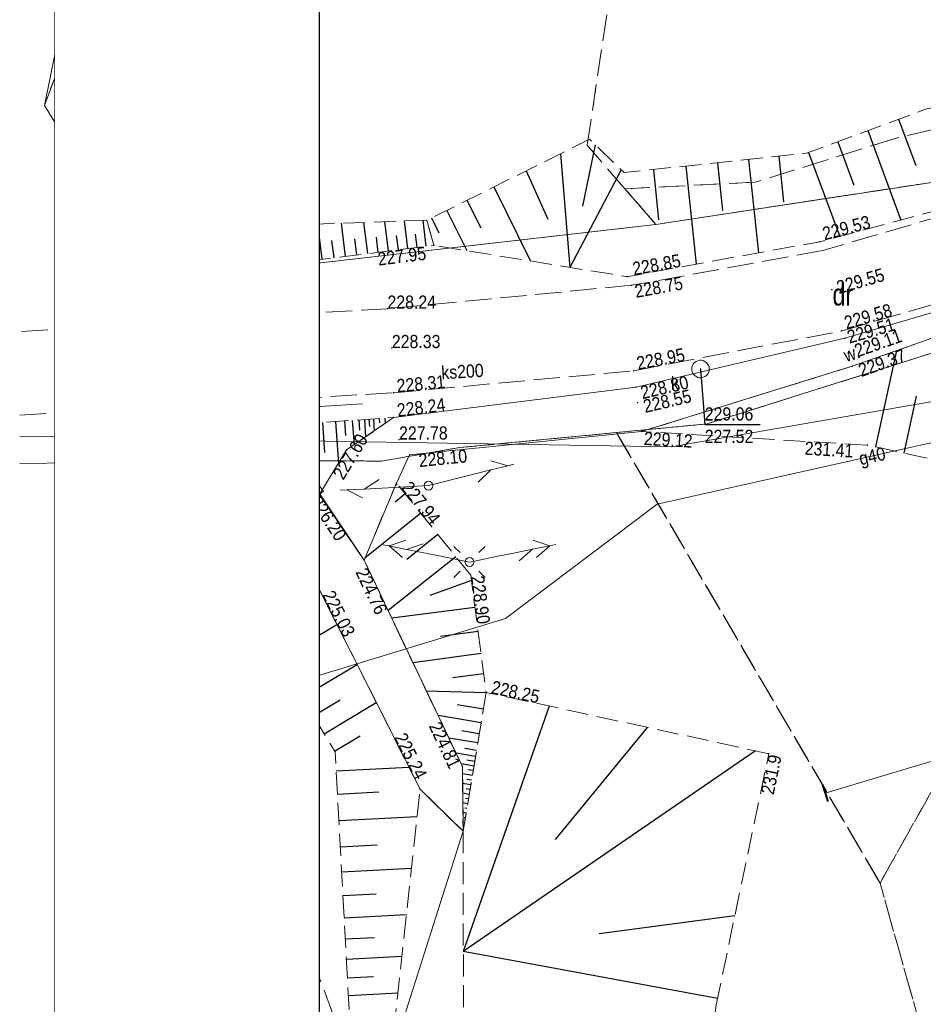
# Model space of a CAD drawing. Header units: metres. Extents: x 7529094 to 7529306, y 5515664 to 5515813.
# Tile 2 of 8: x 7529094 to 7529146, y 5515703 to 5515759. Entities that reach past the tile are written whole.
import ezdxf
from ezdxf.enums import TextEntityAlignment as Align

# ---------------------------------------------------------------- set-up
doc = ezdxf.new("R2010")
doc.units = ezdxf.units.M
doc.header["$MEASUREMENT"] = 0
doc.set_wipeout_variables(frame=1)
for name, pattern in [('0.5_0.5', [1, 0.5, -0.5]), ('1.5_0.5', [2, 1.5, -0.5]), ('218-500', [1, 0.5, -0.5]), ('219-500', [0]), ('mz1.25_0.5', [1.75, 1.25, -0.5])]:
    doc.linetypes.add(name, pattern=pattern)
doc.layers.get('0').update_dxf_attribs({"color": 250, "linetype": 'CONTINUOUS', "lineweight": 5})
for name, color, linetype in [('000 Inne (niezydentyfikowane)', 7, 'CONTINUOUS'), ('210-Oznaczenie użytku', 7, 'CONTINUOUS'), ('217-Granica konturu klasyfikcyjnego', 7, 'CONTINUOUS'), ('218-Granica użytku', 7, 'CONTINUOUS'), ('219-Linia granicy', 7, 'CONTINUOUS'), ('bariera drogowa ochronna (linia)', 7, 'CONTINUOUS'), ('jezdnia (powierzchnia)', 7, 'CONTINUOUS'), ('latarnia na słupie lub maszcie (punkt)', 7, 'CONTINUOUS'), ('murek oporowy (linia)', 7, 'CONTINUOUS'), ('przepust (powierzchnia)', 7, 'CONTINUOUS'), ('przewód elektroenergetyczny niskiego napięcia (linia) - symbol', 7, 'CONTINUOUS'), ('przewód gazowy (linia)', 7, 'CONTINUOUS'), ('przewód gazowy (linia)-Atr1', 7, 'CONTINUOUS'), ('przewód kanalizacyjny (linia)', 7, 'CONTINUOUS'), ('przewód kanalizacyjny (linia)-Atr1', 7, 'CONTINUOUS'), ('przewód telekomunikacyjny (linia)', 7, 'CONTINUOUS'), ('przewód telekomunikacyjny (linia) - symbol', 7, 'CONTINUOUS'), ('punkt o określonej wysokości (sieć kanalizacyjna)', 7, 'CONTINUOUS'), ('punkt o określonej wysokości (sieć kanalizacyjna)-Atr2', 7, 'CONTINUOUS'), ('punkt o określonej wysokości (sieć kanalizacyjna)-Atr3', 7, 'CONTINUOUS'), ('punkt wysokościowy naturalny', 7, 'CONTINUOUS'), ('punkt wysokościowy naturalny-Atr2', 7, 'CONTINUOUS'), ('punkt wysokościowy sztuczny', 7, 'CONTINUOUS'), ('punkt wysokościowy sztuczny-Atr2', 7, 'CONTINUOUS'), ('rów przydrożny (powierzchnia)', 7, 'CONTINUOUS'), ('rów przydrożny (powierzchnia)-Atr17', 7, 'CONTINUOUS'), ('skarpa nieumocniona (powierzchnia)', 7, 'CONTINUOUS'), ('studzienka - przewód kanalizacyjny (powierzchnia)', 7, 'CONTINUOUS'), ('studzienka - przewód kanalizacyjny (powierzchnia)-Atr17', 7, 'CONTINUOUS'), ('słup (punkt)', 7, 'CONTINUOUS'), ('wylot kanału (punkt)', 7, 'CONTINUOUS')]:
    doc.layers.add(name, color=color, linetype=linetype)
doc.styles.get("Standard").update_dxf_attribs({"font": 'Working1250', "width": 0.75})
doc.linetypes.add('450-500k', pattern='A,2.5,0,[7,ksztalty.shx,S=0.714,R=0,X=0,Y=0],2.5', length=5)
doc.linetypes.add('ok01_500', pattern='A,1.75,0,[16,ksztalty.shx,S=1,R=0,X=0,Y=0],1.75', length=3.5)

# ---------------------------------------------------------------- blocks, each defined once
blk = doc.blocks.new('PT01')
at = {"color": 0, "linetype": 'Continuous', "lineweight": 13}
for p, q in [((0.65, 0), (0, 0)), ((0.65, 0), (1.65, 0)), ((1.65, 0), (2.65, 0)), ((2.65, 0), (3.65, 0)), ((3.65, 0), (2.784, -0.5)), ((3.65, 0), (4.65, 0)), ((4.65, 0), (3.784, 0.5)), ((4.65, 0), (5, 0))]:
    blk.add_line(p, q, dxfattribs=at)
blk = doc.blocks.new('PE04')
at = {"color": 0, "linetype": 'Continuous', "lineweight": 13}
for p, q in [((0.65, 0), (0, 0)), ((0.65, 0), (1.65, 0)), ((1.65, 0), (2.65, 0)), ((2.65, 0), (3.65, 0)), ((3.65, 0), (4.65, 0)), ((4.65, 0), (3.784, 0.5)), ((4.65, 0), (3.784, -0.5)), ((4.65, 0), (5, 0))]:
    blk.add_line(p, q, dxfattribs=at)
blk = doc.blocks.new('SM04')
at = {"color": 0, "linetype": 'Continuous', "lineweight": 13}
blk.add_circle((0, 0), 0.25, dxfattribs=at)
blk = doc.blocks.new('SM011')
at = {"color": 0, "linetype": 'Continuous', "lineweight": 13}
for p, q in [((-0.53, 0.531), (-0.883, 0.884)), ((0.531, 0.531), (0.884, 0.884)), ((-0.53, -0.53), (-0.883, -0.883)), ((0.531, -0.53), (0.884, -0.883))]:
    blk.add_line(p, q, dxfattribs=at)
blk = doc.blocks.new('US23')
at = {"color": 0, "linetype": 'Continuous', "lineweight": 40}
blk.add_line((0, -0.5), (0, 0.5), dxfattribs=at)
blk = doc.blocks.new('PW01')
at = {"linetype": 'Continuous', "lineweight": 13}
h = blk.add_hatch(color=0, dxfattribs=at)
edge = h.paths.add_edge_path()
edge.add_arc((0, 0), 0.045, 0, 360)
blk = doc.blocks.new('PW02')
at = {"linetype": 'Continuous', "lineweight": 13}
h = blk.add_hatch(color=0, dxfattribs=at)
edge = h.paths.add_edge_path()
edge.add_arc((0, 0), 0.045, 0, 360)
blk = doc.blocks.new('*U29')
blk.add_lwpolyline([(-42, 0), (0, 0), (0, 29.7), (-42, 29.7)], close=True)
at = {"lineweight": 40}
blk.add_lwpolyline([(-39, 1), (-1, 1), (-1, 28.7), (-39, 28.7)], close=True, dxfattribs=at)

msp = doc.modelspace()

# ---------------------------------------------------------------- linework, layer by layer
at = {"layer": '000 Inne (niezydentyfikowane)', "color": 7, "linetype": 'Continuous', "lineweight": 25, "flags": 128}
for points in [[(7529144.1, 5515753.57), (7529145.07, 5515750.95)], [(7529142.35, 5515752.93), (7529144.23, 5515747.84)], [(7529140.64, 5515752.29), (7529141.55, 5515749.83)], [(7529126.86, 5515752.12), (7529126.14, 5515748.63)], [(7529124.89, 5515751.61), (7529125.42, 5515745.15)], [(7529135.56, 5515751.29), (7529136.13, 5515745.97)], [(7529137.29, 5515751.47), (7529137.56, 5515748.88)], [(7529138.98, 5515751.68), (7529140.75, 5515746.91)], [(7529122.93, 5515750.63), (7529124.17, 5515747.89)], [(7529128.33, 5515750.7), (7529125.42, 5515745.15)], [(7529130.16, 5515750.72), (7529130.46, 5515747.86)], [(7529132, 5515750.91), (7529132.6, 5515745.33)], [(7529133.81, 5515751.1), (7529134.09, 5515748.38)], [(7529121.09, 5515749.72), (7529123.18, 5515745.51)], [(7529119.57, 5515748.97), (7529120.35, 5515747.4)], [(7529118.42, 5515748.39), (7529119.56, 5515746.1)], [(7529117.25, 5515746.35), (7529117.07, 5515747.82)], [(7529117.55, 5515747.96), (7529117.97, 5515747.12)], [(7529105.31, 5515744.71), (7529103.42, 5515747.46)], [(7529106.45, 5515746.2), (7529103.42, 5515747.46)], [(7529106.56, 5515747.32), (7529104.96, 5515747.47)], [(7529106.83, 5515745.04), (7529106.55, 5515747.25)], [(7529108.41, 5515745.24), (7529108.13, 5515747.51)], [(7529109.92, 5515745.43), (7529109.65, 5515747.57)], [(7529111.34, 5515745.61), (7529111.09, 5515747.62)], [(7529112.67, 5515745.77), (7529112.44, 5515747.66)], [(7529113.93, 5515745.93), (7529113.7, 5515747.71)], [(7529115.1, 5515746.08), (7529114.9, 5515747.75)], [(7529116.21, 5515746.22), (7529116.02, 5515747.79)], [(7529113.31, 5515745.85), (7529113.19, 5515746.77)], [(7529114.52, 5515746), (7529114.42, 5515746.87)], [(7529115.67, 5515746.15), (7529115.57, 5515746.96)], [(7529116.74, 5515746.28), (7529116.65, 5515747.04)], [(7529106.33, 5515744.98), (7529104.87, 5515746.22)], [(7529107.63, 5515745.14), (7529107.48, 5515746.31)], [(7529109.18, 5515745.34), (7529109.04, 5515746.44)], [(7529110.64, 5515745.52), (7529110.51, 5515746.56)], [(7529112.02, 5515745.69), (7529111.89, 5515746.67)], [(7529104.46, 5515744.49), (7529103.94, 5515745.98)], [(7529099.09, 5515743.08), (7529098.55, 5515745.14)], [(7529100.53, 5515743.46), (7529100.07, 5515745.22)], [(7529102.8, 5515744.06), (7529102.55, 5515745.02)], [(7529103.45, 5515744.23), (7529103.19, 5515745.23)], [(7529104.12, 5515744.4), (7529103.85, 5515745.44)], [(7529099.73, 5515743.25), (7529099.39, 5515744.54)], [(7529101.55, 5515743.73), (7529101.32, 5515744.62)], [(7529102.18, 5515743.89), (7529101.94, 5515744.82)], [(7529102.49, 5515743.97), (7529102.37, 5515744.45)], [(7529103.12, 5515744.14), (7529102.99, 5515744.63)], [(7529103.78, 5515744.31), (7529103.65, 5515744.82)], [(7529098.15, 5515742.84), (7529097.81, 5515744.16)], [(7529101.18, 5515743.63), (7529101.06, 5515744.07)], [(7529101.87, 5515743.81), (7529101.75, 5515744.27)], [(7529097.55, 5515742.68), (7529097.33, 5515743.52)], [(7529098.57, 5515742.95), (7529098.35, 5515743.77)], [(7529096.96, 5515742.53), (7529096.86, 5515742.91)], [(7529097.3, 5515742.62), (7529097.22, 5515742.94)], [(7529097.82, 5515742.75), (7529097.68, 5515743.28)], [(7529142.81, 5515734.94), (7529143.99, 5515740.42)], [(7529144.42, 5515734.59), (7529145.12, 5515737.83)], [(7529107.72, 5515736.07), (7529107.84, 5515734.47)], [(7529108.22, 5515736.11), (7529108.27, 5515735.36)], [(7529108.71, 5515736.14), (7529108.81, 5515734.76)], [(7529109.3, 5515736.18), (7529109.35, 5515735.51)], [(7529110.32, 5515736.26), (7529110.54, 5515733.23)], [(7529111.36, 5515736.33), (7529111.48, 5515734.62)], [(7529112.09, 5515736.38), (7529112.26, 5515733.99)], [(7529112.61, 5515736.42), (7529112.67, 5515735.59)], [(7529113.05, 5515736.45), (7529113.15, 5515735.06)], [(7529113.42, 5515736.48), (7529113.46, 5515735.89)], [(7529113.74, 5515736.5), (7529113.81, 5515735.52)], [(7529114, 5515736.52), (7529114.03, 5515736.11)], [(7529114.25, 5515736.54), (7529114.3, 5515735.86)], [(7529114.58, 5515736.56), (7529114.6, 5515736.32)], [(7529114.9, 5515736.58), (7529114.92, 5515736.29)], [(7529103.46, 5515735.77), (7529105.01, 5515733.8)], [(7529104.84, 5515735.87), (7529106.56, 5515731.84)], [(7529106.03, 5515735.95), (7529106.29, 5515733.9)], [(7529106.63, 5515735.99), (7529106.76, 5515734.14)], [(7529107.2, 5515736.03), (7529107.26, 5515735.17)], [(7529102.6, 5515734.92), (7529104.1, 5515734.76)], [(7529102.58, 5515734.14), (7529103.55, 5515734.14)], [(7529102.66, 5515733.41), (7529103.17, 5515733.49)], [(7529102.76, 5515733.05), (7529103.05, 5515733.21)], [(7529102.9, 5515732.82), (7529103.56, 5515733.22)], [(7529103.03, 5515732.6), (7529103.41, 5515732.83)], [(7529103.18, 5515732.36), (7529104.05, 5515732.88)], [(7529115.61, 5515732.83), (7529115.5, 5515732.74)], [(7529103.35, 5515732.08), (7529103.85, 5515732.38)], [(7529103.54, 5515731.76), (7529104.68, 5515732.45)], [(7529116.06, 5515732.27), (7529115.48, 5515731.8)], [(7529103.76, 5515731.39), (7529104.41, 5515731.79)], [(7529104.01, 5515730.97), (7529105.51, 5515731.88)], [(7529104.3, 5515730.5), (7529105.16, 5515731.01)], [(7529104.63, 5515729.95), (7529106.59, 5515731.13)], [(7529116.94, 5515731.17), (7529113.76, 5515728.61)], [(7529105.01, 5515729.32), (7529106.09, 5515729.98)], [(7529105.43, 5515728.63), (7529107.8, 5515730.05)], [(7529117.91, 5515729.97), (7529116.15, 5515728.55)], [(7529105.89, 5515727.86), (7529107.19, 5515728.64)], [(7529106.4, 5515727.02), (7529109.24, 5515728.73)], [(7529118.94, 5515728.69), (7529115.09, 5515725.64)], [(7529107.56, 5515725.09), (7529110.96, 5515727.14)], [(7529119.82, 5515727.35), (7529117.45, 5515726.49)], [(7529106.95, 5515726.1), (7529108.51, 5515727.04)], [(7529120.02, 5515725.82), (7529115.3, 5515725.2)], [(7529108.22, 5515723.99), (7529109.9, 5515725.01)], [(7529108.9, 5515722.88), (7529112.17, 5515724.85)], [(7529120.2, 5515724.44), (7529118.07, 5515724.16)], [(7529120.37, 5515723.19), (7529116.5, 5515722.67)], [(7529109.56, 5515721.78), (7529111.16, 5515722.74)], [(7529110.21, 5515720.71), (7529113.32, 5515722.58)], [(7529120.52, 5515722.04), (7529118.77, 5515721.81)], [(7529120.66, 5515720.97), (7529117.27, 5515721.05)], [(7529110.84, 5515719.66), (7529112.36, 5515720.57)], [(7529111.45, 5515718.64), (7529114.41, 5515720.42)], [(7529120.5, 5515720.03), (7529119.01, 5515720.28)], [(7529124.24, 5515720.21), (7529119.36, 5515706.25)], [(7529120.37, 5515719.26), (7529117.93, 5515719.67)], [(7529120.27, 5515718.63), (7529119.27, 5515718.8)], [(7529129.81, 5515719), (7529124.58, 5515712.63)], [(7529112.05, 5515717.64), (7529113.5, 5515718.51)], [(7529120.18, 5515718.12), (7529118.54, 5515718.39)], [(7529135.97, 5515717.66), (7529119.36, 5515706.25)], [(7529120.11, 5515717.69), (7529119.44, 5515717.8)], [(7529120.06, 5515717.34), (7529118.95, 5515717.53)], [(7529120.01, 5515717.05), (7529119.56, 5515717.13)], [(7529112.14, 5515716.52), (7529116.27, 5515716.74)], [(7529119.97, 5515716.8), (7529119.24, 5515716.93)], [(7529119.92, 5515716.54), (7529119.62, 5515716.59)], [(7529119.88, 5515716.27), (7529119.31, 5515716.36)], [(7529119.83, 5515716), (7529119.57, 5515716.04)], [(7529112.21, 5515715.2), (7529114.56, 5515715.33)], [(7529119.79, 5515715.73), (7529119.32, 5515715.81)], [(7529119.74, 5515715.46), (7529119.53, 5515715.5)], [(7529119.7, 5515715.19), (7529119.33, 5515715.26)], [(7529119.65, 5515714.93), (7529119.49, 5515714.95)], [(7529119.61, 5515714.66), (7529119.33, 5515714.7)], [(7529119.57, 5515714.39), (7529119.45, 5515714.41)], [(7529112.29, 5515713.7), (7529116.74, 5515713.94)], [(7529119.52, 5515714.12), (7529119.34, 5515714.15)], [(7529119.48, 5515713.85), (7529119.41, 5515713.86)], [(7529119.43, 5515713.58), (7529119.34, 5515713.6)], [(7529112.37, 5515712.21), (7529114.47, 5515712.33)], [(7529112.45, 5515710.79), (7529116.42, 5515711)], [(7529112.52, 5515709.44), (7529114.4, 5515709.54)], [(7529112.59, 5515708.17), (7529116.13, 5515708.36)], [(7529134.79, 5515708.28), (7529127.08, 5515707.27)], [(7529112.66, 5515706.97), (7529114.32, 5515707.06)], [(7529112.72, 5515705.83), (7529115.87, 5515706)], [(7529133.8, 5515703.58), (7529119.36, 5515706.25)], [(7529112.78, 5515704.76), (7529114.26, 5515704.84)], [(7529112.83, 5515703.75), (7529115.64, 5515703.9)]]:
    msp.add_lwpolyline(points, dxfattribs=at)
at = {"layer": '217-Granica konturu klasyfikcyjnego', "color": 7, "linetype": '1.5_0.5', "lineweight": 18, "flags": 128}
for points in [[(7529126.4, 5515752.09), (7529130.13, 5515777.01)], [(7529101.03, 5515762.13), (7529098.26, 5515755.49)], [(7529159.68, 5515756.22), (7529143.91, 5515752.48)], [(7529098.26, 5515755.49), (7529099.88, 5515751.36)], [(7529143.91, 5515752.48), (7529135.96, 5515749.99)], [(7529128.54, 5515749.62), (7529126.4, 5515752.09)], [(7529099.88, 5515751.36), (7529103.17, 5515748.17)], [(7529130.31, 5515747.59), (7529148.08, 5515750.3)], [(7529135.96, 5515749.99), (7529128.54, 5515749.62)], [(7529128.54, 5515749.62), (7529130.31, 5515747.59)], [(7529130.31, 5515747.59), (7529128.54, 5515749.62)], [(7529103.17, 5515748.17), (7529104.09, 5515745.52)], [(7529108.1, 5515745.04), (7529130.31, 5515747.59)], [(7529163.08, 5515745.65), (7529133.21, 5515736.25)], [(7529104.09, 5515745.52), (7529104.53, 5515744.62)], [(7529104.53, 5515744.62), (7529108.1, 5515745.04)], [(7529133.21, 5515736.25), (7529128.06, 5515735.76)], [(7529143.04, 5515710.15), (7529157.68, 5515736.22)], [(7529128.06, 5515735.76), (7529119.14, 5515734.9)], [(7529128.06, 5515735.76), (7529143.04, 5515710.15)], [(7529143.04, 5515710.15), (7529128.06, 5515735.76)], [(7529119.14, 5515734.9), (7529114.72, 5515734.14)], [(7529106.07, 5515733.92), (7529100.33, 5515734.07)], [(7529100.33, 5515734.07), (7529113.05, 5515699.73)], [(7529106.76, 5515731.01), (7529106.07, 5515733.92)], [(7529114.72, 5515734.14), (7529109.88, 5515734.15)], [(7529109.88, 5515734.15), (7529113.72, 5515728.51)], [(7529111.07, 5515727.04), (7529106.76, 5515731.01)], [(7529113.72, 5515728.51), (7529119.31, 5515716.77)], [(7529116.91, 5515715.48), (7529111.07, 5515727.04)], [(7529119.31, 5515716.77), (7529119.35, 5515713.09)], [(7529119.35, 5515713.09), (7529116.91, 5515715.48)], [(7529148.15, 5515692), (7529143.04, 5515710.15)]]:
    msp.add_lwpolyline(points, dxfattribs=at)
at = {"layer": '218-Granica użytku', "color": 7, "linetype": '218-500', "lineweight": 18, "flags": 128}
for points in [[(7529126.4, 5515752.09), (7529130.13, 5515777.01)], [(7529098.53, 5515762.33), (7529095.56, 5515754.36)], [(7529098.26, 5515755.49), (7529101.03, 5515762.13)], [(7529101.03, 5515762.13), (7529098.26, 5515755.49)], [(7529159.68, 5515756.22), (7529143.91, 5515752.48)], [(7529099.88, 5515751.36), (7529098.26, 5515755.49)], [(7529098.26, 5515755.49), (7529099.88, 5515751.36)], [(7529095.56, 5515754.36), (7529098.44, 5515749.69)], [(7529143.91, 5515752.48), (7529135.96, 5515749.99)], [(7529128.54, 5515749.62), (7529126.4, 5515752.09)], [(7529103.17, 5515748.17), (7529099.88, 5515751.36)], [(7529099.88, 5515751.36), (7529103.17, 5515748.17)], [(7529130.31, 5515747.59), (7529148.08, 5515750.3)], [(7529148.08, 5515750.3), (7529130.31, 5515747.59)], [(7529098.44, 5515749.69), (7529099.19, 5515746)], [(7529135.96, 5515749.99), (7529128.54, 5515749.62)], [(7529128.54, 5515749.62), (7529130.31, 5515747.59)], [(7529130.31, 5515747.59), (7529128.54, 5515749.62)], [(7529104.09, 5515745.52), (7529103.17, 5515748.17)], [(7529103.17, 5515748.17), (7529104.09, 5515745.52)], [(7529108.1, 5515745.04), (7529130.31, 5515747.59)], [(7529130.31, 5515747.59), (7529108.1, 5515745.04)], [(7529099.19, 5515746), (7529100.91, 5515744.49)], [(7529133.21, 5515736.25), (7529163.08, 5515745.65)], [(7529163.08, 5515745.65), (7529133.21, 5515736.25)], [(7529104.53, 5515744.62), (7529104.09, 5515745.52)], [(7529104.09, 5515745.52), (7529104.53, 5515744.62)], [(7529104.53, 5515744.62), (7529108.1, 5515745.04)], [(7529108.1, 5515745.04), (7529104.53, 5515744.62)], [(7529100.91, 5515744.49), (7529101.07, 5515744.17)], [(7529109.34, 5515734.92), (7529104.53, 5515744.62)], [(7529104.53, 5515744.62), (7529109.34, 5515734.92)], [(7529101.07, 5515744.17), (7529106.07, 5515733.92)], [(7529128.06, 5515735.76), (7529133.21, 5515736.25)], [(7529133.21, 5515736.25), (7529128.06, 5515735.76)], [(7529157.68, 5515736.22), (7529143.04, 5515710.15)], [(7529143.04, 5515710.15), (7529157.68, 5515736.22)], [(7529119.14, 5515734.9), (7529128.06, 5515735.76)], [(7529128.06, 5515735.76), (7529119.14, 5515734.9)], [(7529128.06, 5515735.76), (7529143.04, 5515710.15)], [(7529143.04, 5515710.15), (7529128.06, 5515735.76)], [(7529109.88, 5515734.15), (7529109.34, 5515734.92)], [(7529109.34, 5515734.92), (7529109.88, 5515734.15)], [(7529114.72, 5515734.14), (7529119.14, 5515734.9)], [(7529119.14, 5515734.9), (7529114.72, 5515734.14)], [(7529106.07, 5515733.92), (7529100.33, 5515734.07)], [(7529100.33, 5515734.07), (7529113.05, 5515699.73)], [(7529106.07, 5515733.92), (7529106.76, 5515731.01)], [(7529106.76, 5515731.01), (7529106.07, 5515733.92)], [(7529113.72, 5515728.51), (7529109.88, 5515734.15)], [(7529109.88, 5515734.15), (7529114.72, 5515734.14)], [(7529114.72, 5515734.14), (7529109.88, 5515734.15)], [(7529109.88, 5515734.15), (7529113.72, 5515728.51)], [(7529106.76, 5515731.01), (7529111.07, 5515727.04)], [(7529111.07, 5515727.04), (7529106.76, 5515731.01)], [(7529119.31, 5515716.77), (7529113.72, 5515728.51)], [(7529113.72, 5515728.51), (7529119.31, 5515716.77)], [(7529111.07, 5515727.04), (7529116.91, 5515715.48)], [(7529116.91, 5515715.48), (7529111.07, 5515727.04)], [(7529119.35, 5515713.09), (7529119.31, 5515716.77)], [(7529119.31, 5515716.77), (7529119.35, 5515713.09)], [(7529116.91, 5515715.48), (7529119.35, 5515713.09)], [(7529119.35, 5515713.09), (7529116.91, 5515715.48)], [(7529143.04, 5515710.15), (7529148.15, 5515692)], [(7529148.15, 5515692), (7529143.04, 5515710.15)]]:
    msp.add_lwpolyline(points, dxfattribs=at)
at = {"layer": '219-Linia granicy', "color": 7, "linetype": '219-500', "lineweight": 18, "flags": 128}
for points in [[(7529098.53, 5515762.33), (7529095.56, 5515754.36)], [(7529101.03, 5515762.13), (7529098.26, 5515755.49)], [(7529098.26, 5515755.49), (7529099.88, 5515751.36)], [(7529095.56, 5515754.36), (7529098.44, 5515749.69)], [(7529099.88, 5515751.36), (7529103.17, 5515748.17)], [(7529148.08, 5515750.3), (7529130.31, 5515747.59)], [(7529098.44, 5515749.69), (7529099.19, 5515746)], [(7529103.17, 5515748.17), (7529104.09, 5515745.52)], [(7529130.31, 5515747.59), (7529108.1, 5515745.04)], [(7529099.19, 5515746), (7529100.91, 5515744.49)], [(7529133.21, 5515736.25), (7529163.08, 5515745.65)], [(7529104.09, 5515745.52), (7529104.53, 5515744.62)], [(7529108.1, 5515745.04), (7529104.53, 5515744.62)], [(7529100.91, 5515744.49), (7529101.07, 5515744.17)], [(7529104.53, 5515744.62), (7529109.34, 5515734.92)], [(7529101.07, 5515744.17), (7529106.07, 5515733.92)], [(7529119.14, 5515734.9), (7529133.21, 5515736.25)], [(7529109.34, 5515734.92), (7529109.88, 5515734.15)], [(7529114.72, 5515734.14), (7529119.14, 5515734.9)], [(7529100.33, 5515734.07), (7529106.07, 5515733.92)], [(7529106.07, 5515733.92), (7529106.76, 5515731.01)], [(7529109.88, 5515734.15), (7529113.72, 5515728.51)], [(7529109.88, 5515734.15), (7529114.72, 5515734.14)], [(7529106.76, 5515731.01), (7529111.07, 5515727.04)], [(7529113.72, 5515728.51), (7529119.31, 5515716.77)], [(7529111.07, 5515727.04), (7529116.91, 5515715.48)], [(7529119.35, 5515713.09), (7529119.31, 5515716.77)], [(7529119.35, 5515713.09), (7529116.91, 5515715.48)], [(7529119.35, 5515713.09), (7529115.21, 5515700.04)]]:
    msp.add_lwpolyline(points, dxfattribs=at)
at = {"layer": '219-Linia granicy', "color": 7, "linetype": '219-500', "lineweight": 18}
msp.add_lwpolyline([(7529100.33, 5515734.07), (7529094.152, 5515733.999)], dxfattribs=at)
at = {"layer": 'bariera drogowa ochronna (linia)', "color": 7, "linetype": 'ok01_500', "lineweight": 18, "flags": 128}
for points in [[(7529096.48, 5515742.4), (7529109, 5515743.4)], [(7529100.65, 5515736.58), (7529113.63, 5515737.39)]]:
    msp.add_lwpolyline(points, dxfattribs=at)
at = {"layer": 'jezdnia (powierzchnia)', "color": 7, "linetype": '1.5_0.5', "lineweight": 18}
for points in [[(7529094.152, 5515736.745), (7529099.83, 5515737.1), (7529115.39, 5515738.02), (7529129.04, 5515739.27), (7529140.84, 5515741.53), (7529150.03, 5515744.19), (7529156.42, 5515746.31), (7529166.16, 5515749.42), (7529177.57, 5515752.92), (7529182.37, 5515754.18), (7529188.33, 5515755.55), (7529198.61, 5515757.49), (7529208.77, 5515758.6), (7529212.18, 5515758.28), (7529215.23, 5515756.55), (7529216.38, 5515755.9), (7529216.8, 5515755.05), (7529218.91, 5515753.09), (7529219.33, 5515760.52)], [(7529187.35, 5515760.29), (7529176.48, 5515757.66), (7529166.24, 5515754.43), (7529154.84, 5515750.77), (7529148.65, 5515748.69), (7529139.79, 5515746.11), (7529128.92, 5515744.13), (7529115.05, 5515742.8), (7529099.74, 5515741.9), (7529094.152, 5515741.49)]]:
    msp.add_lwpolyline(points, dxfattribs=at)
at = {"layer": 'murek oporowy (linia)', "color": 0, "lineweight": 18}
for p, q in [((7529102.934, 5515748.088), (7529103.17, 5515748.17)), ((7529102.934, 5515748.088), (7529103.77, 5515745.679)), ((7529099.355, 5515746.188), (7529099.19, 5515746)), ((7529100.968, 5515744.772), (7529099.355, 5515746.188)), ((7529103.77, 5515745.679), (7529103.363, 5515745.548)), ((7529103.363, 5515745.548), (7529101.483, 5515744.938)), ((7529101.483, 5515744.938), (7529100.968, 5515744.772)), ((7529108.598, 5515734.959), (7529106.666, 5515734.369)), ((7529109.441, 5515735.211), (7529108.598, 5515734.959)), ((7529111.414, 5515732.414), (7529109.441, 5515735.211)), ((7529106.666, 5515734.369), (7529105.773, 5515734.089)), ((7529105.773, 5515734.089), (7529106.517, 5515730.952)), ((7529111.414, 5515732.414), (7529111.21, 5515732.27)), ((7529106.517, 5515730.952), (7529106.76, 5515731.01))]:
    msp.add_line(p, q, dxfattribs=at)
at = {"layer": 'murek oporowy (linia)', "color": 0, "linetype": '450-500k', "lineweight": 18}
for p, q in [((7529103.406, 5515748.252), (7529103.17, 5515748.17)), ((7529103.406, 5515748.252), (7529104.41, 5515745.361)), ((7529099.025, 5515745.812), (7529099.19, 5515746)), ((7529100.852, 5515744.208), (7529099.025, 5515745.812)), ((7529103.517, 5515745.072), (7529101.637, 5515744.462)), ((7529104.41, 5515745.361), (7529103.517, 5515745.072)), ((7529101.637, 5515744.462), (7529100.852, 5515744.208)), ((7529108.742, 5515734.481), (7529106.814, 5515733.891)), ((7529109.239, 5515734.629), (7529108.742, 5515734.481)), ((7529111.006, 5515732.126), (7529109.239, 5515734.629)), ((7529106.814, 5515733.891), (7529106.367, 5515733.751)), ((7529106.367, 5515733.751), (7529107.003, 5515731.068)), ((7529111.006, 5515732.126), (7529111.21, 5515732.27)), ((7529107.003, 5515731.068), (7529106.76, 5515731.01))]:
    msp.add_line(p, q, dxfattribs=at)
at = {"layer": 'przepust (powierzchnia)', "color": 7, "linetype": '0.5_0.5', "lineweight": 35, "flags": 128}
msp.add_lwpolyline([(7529101.56, 5515744.7), (7529106.74, 5515734.13), (7529108.67, 5515734.72), (7529103.44, 5515745.31)], close=True, dxfattribs=at)
at = {"layer": 'przewód gazowy (linia)', "color": 7, "linetype": 'Continuous', "lineweight": 18, "flags": 128}
msp.add_lwpolyline([(7529173.39, 5515743.35), (7529147.19, 5515735.46), (7529130.37, 5515731.68), (7529121.76, 5515725.19), (7529110.82, 5515721.85), (7529107.77, 5515719.85), (7529097.59, 5515713.18)], dxfattribs=at)
at = {"layer": 'przewód kanalizacyjny (linia)', "color": 7, "linetype": 'Continuous', "lineweight": 18, "flags": 128}
msp.add_lwpolyline([(7529205.47, 5515723.5), (7529206.93, 5515724), (7529203.57, 5515733.02), (7529187.24, 5515729.15), (7529144.71, 5515716.69), (7529139.92, 5515715.26)], dxfattribs=at)
at = {"layer": 'przewód telekomunikacyjny (linia)', "color": 7, "linetype": 'Continuous', "lineweight": 18}
msp.add_lwpolyline([(7529094.152, 5515735.562), (7529131.17, 5515734.94), (7529157.51, 5515739.51)], dxfattribs=at)
at = {"layer": 'punkt o określonej wysokości (sieć kanalizacyjna)-Atr2', "color": 7, "flags": 128}
msp.add_lwpolyline([(7529132.84, 5515739.37), (7529133.08, 5515736.21), (7529136.226, 5515736.21)], dxfattribs=at)
at = {"layer": 'rów przydrożny (powierzchnia)', "color": 7, "linetype": 'Continuous', "lineweight": 18, "flags": 128}
for points in [[(7529101.56, 5515744.7), (7529103.44, 5515745.31), (7529104.09, 5515745.52), (7529103.17, 5515748.17), (7529099.88, 5515751.36), (7529098.26, 5515755.49), (7529099.29, 5515759.91), (7529099.43, 5515763.39), (7529101.02, 5515764.33), (7529104.6, 5515765.05), (7529103.95, 5515767.72), (7529099.8, 5515765.98), (7529097.94, 5515764.49), (7529096.89, 5515762.19), (7529096.48, 5515758.94), (7529095.56, 5515754.36), (7529098.44, 5515749.69), (7529099.19, 5515746), (7529100.91, 5515744.49)], [(7529166.84, 5515747.62), (7529180.46, 5515751.46), (7529180.07, 5515752.99), (7529166.23, 5515749.21), (7529156.62, 5515746.01), (7529150.18, 5515743.79), (7529141.04, 5515741.12), (7529129.18, 5515738.34), (7529115.4, 5515736.62), (7529112.73, 5515734.77), (7529111.21, 5515732.27), (7529113.72, 5515728.51), (7529115.56, 5515732.89), (7529116.31, 5515734.49), (7529129.49, 5515735.82), (7529141.46, 5515739.53), (7529150.63, 5515742.76)]]:
    msp.add_lwpolyline(points, close=True, dxfattribs=at)
at = {"layer": 'skarpa nieumocniona (powierzchnia)', "color": 7, "linetype": 'mz1.25_0.5', "lineweight": 18, "flags": 128}
for points in [[(7529166.52, 5515760.07), (7529152.7, 5515755.3), (7529145.69, 5515754.16), (7529138.87, 5515751.64), (7529128.5, 5515750.54), (7529126.54, 5515752.43), (7529117.29, 5515747.83), (7529117.69, 5515746.4), (7529128.68, 5515744.62), (7529139.62, 5515746.61), (7529148.44, 5515748.97), (7529154.77, 5515751.32), (7529166.41, 5515755.34), (7529176.26, 5515758.51), (7529187.04, 5515761.13), (7529199.5, 5515763.78), (7529199.68, 5515764.88), (7529174.18, 5515761.21)], [(7529166.52, 5515760.07), (7529152.7, 5515755.3), (7529145.69, 5515754.16), (7529138.87, 5515751.64), (7529128.5, 5515750.54), (7529126.54, 5515752.43), (7529117.29, 5515747.83), (7529117.69, 5515746.4), (7529128.68, 5515744.62), (7529139.62, 5515746.61), (7529148.44, 5515748.97), (7529154.77, 5515751.32), (7529166.41, 5515755.34), (7529176.26, 5515758.51), (7529187.04, 5515761.13), (7529199.5, 5515763.78), (7529199.68, 5515764.88), (7529174.18, 5515761.21)], [(7529166.84, 5515747.62), (7529150.63, 5515742.76), (7529141.46, 5515739.53), (7529129.49, 5515735.82), (7529142.32, 5515735.04), (7529148.19, 5515733.78), (7529152.38, 5515737.45), (7529158.39, 5515740.36), (7529166.9, 5515744.07), (7529177.45, 5515748.07), (7529180.35, 5515749.4), (7529180.46, 5515751.46)], [(7529166.84, 5515747.62), (7529150.63, 5515742.76), (7529141.46, 5515739.53), (7529129.49, 5515735.82), (7529142.32, 5515735.04), (7529148.19, 5515733.78), (7529152.38, 5515737.45), (7529158.39, 5515740.36), (7529166.9, 5515744.07), (7529177.45, 5515748.07), (7529180.35, 5515749.4), (7529180.46, 5515751.46)], [(7529099.19, 5515746), (7529096.48, 5515742.4), (7529106.33, 5515744.98), (7529106.57, 5515747.46), (7529103.17, 5515748.17), (7529104.09, 5515745.52), (7529103.44, 5515745.31), (7529101.56, 5515744.7), (7529100.91, 5515744.49)], [(7529099.19, 5515746), (7529096.48, 5515742.4), (7529106.33, 5515744.98), (7529106.57, 5515747.46), (7529103.17, 5515748.17), (7529104.09, 5515745.52), (7529103.44, 5515745.31), (7529101.56, 5515744.7), (7529100.91, 5515744.49)], [(7529117.29, 5515747.83), (7529106.57, 5515747.46), (7529106.33, 5515744.98), (7529117.69, 5515746.4)], [(7529117.29, 5515747.83), (7529106.57, 5515747.46), (7529106.33, 5515744.98), (7529117.69, 5515746.4)], [(7529111.21, 5515732.27), (7529112.73, 5515734.77), (7529115.4, 5515736.62), (7529102.65, 5515735.71), (7529102.58, 5515734.54), (7529102.58, 5515733.9), (7529106.76, 5515731.01), (7529106.07, 5515733.92), (7529106.74, 5515734.13), (7529108.67, 5515734.72), (7529109.34, 5515734.92)], [(7529111.21, 5515732.27), (7529112.73, 5515734.77), (7529115.4, 5515736.62), (7529102.65, 5515735.71), (7529102.58, 5515734.54), (7529102.58, 5515733.9), (7529106.76, 5515731.01), (7529106.07, 5515733.92), (7529106.74, 5515734.13), (7529108.67, 5515734.72), (7529109.34, 5515734.92)], [(7529115.21, 5515700.04), (7529116.91, 5515715.48), (7529111.07, 5515727.04), (7529106.76, 5515731.01), (7529102.58, 5515733.9), (7529102.7, 5515733.15), (7529112.08, 5515717.6), (7529113.05, 5515699.73)], [(7529115.21, 5515700.04), (7529116.91, 5515715.48), (7529111.07, 5515727.04), (7529106.76, 5515731.01), (7529102.58, 5515733.9), (7529102.7, 5515733.15), (7529112.08, 5515717.6), (7529113.05, 5515699.73)], [(7529119.78, 5515727.65), (7529115.56, 5515732.89), (7529113.72, 5515728.51), (7529119.31, 5515716.77), (7529119.35, 5515713.09), (7529120.66, 5515720.99)], [(7529119.78, 5515727.65), (7529115.56, 5515732.89), (7529113.72, 5515728.51), (7529119.31, 5515716.77), (7529119.35, 5515713.09), (7529120.66, 5515720.99)]]:
    msp.add_lwpolyline(points, close=True, dxfattribs=at)
at = {"layer": 'skarpa nieumocniona (powierzchnia)', "color": 7, "linetype": 'mz1.25_0.5', "lineweight": 18}
msp.add_lwpolyline([(7529135.134, 5515689.893), (7529135.19, 5515690.19), (7529132.9, 5515697.16), (7529133.73, 5515703.23), (7529136.72, 5515717.5), (7529120.66, 5515720.99), (7529119.35, 5515713.09), (7529119.38, 5515695.78), (7529122.301, 5515689.893)], dxfattribs=at)
msp.add_lwpolyline([(7529135.134, 5515689.893), (7529135.19, 5515690.19), (7529132.9, 5515697.16), (7529133.73, 5515703.23), (7529136.72, 5515717.5), (7529120.66, 5515720.99), (7529119.35, 5515713.09), (7529119.38, 5515695.78), (7529122.301, 5515689.893)], dxfattribs=at)
at = {"layer": 'studzienka - przewód kanalizacyjny (powierzchnia)', "color": 7, "linetype": 'Continuous', "lineweight": 18, "flags": 128}
msp.add_lwpolyline([(7529132.44, 5515739.07), (7529132.38, 5515739.16), (7529132.35, 5515739.26), (7529132.34, 5515739.37), (7529132.35, 5515739.47), (7529132.38, 5515739.57), (7529132.43, 5515739.66), (7529132.5, 5515739.74), (7529132.59, 5515739.8), (7529132.68, 5515739.84), (7529132.79, 5515739.87), (7529132.89, 5515739.87), (7529132.99, 5515739.85), (7529133.09, 5515739.8), (7529133.17, 5515739.74), (7529133.24, 5515739.67), (7529133.3, 5515739.58), (7529133.33, 5515739.48), (7529133.34, 5515739.37), (7529133.33, 5515739.27), (7529133.3, 5515739.17), (7529133.25, 5515739.08), (7529133.18, 5515739), (7529133.09, 5515738.94), (7529133, 5515738.9), (7529132.89, 5515738.87), (7529132.79, 5515738.87), (7529132.69, 5515738.89), (7529132.59, 5515738.94), (7529132.51, 5515739)], close=True, dxfattribs=at)

# ---------------------------------------------------------------- block references
at = {"color": 0, "xscale": 5, "yscale": 5, "zscale": 5}
msp.add_blockref('*U29', (7529306.149, 5515664.496), dxfattribs=at)
at = {"layer": 'latarnia na słupie lub maszcie (punkt)', "color": 7, "linetype": 'Continuous', "lineweight": 18}
msp.add_blockref('SM011', (7529119.71, 5515728.4), dxfattribs=at)
at = {"layer": 'przewód elektroenergetyczny niskiego napięcia (linia) - symbol', "color": 1, "linetype": 'Continuous', "lineweight": 18}
for rotation in [168.655, 11.396]:
    msp.add_blockref('PE04', (7529119.71, 5515728.4), dxfattribs=dict(at, rotation=rotation))
at = {"layer": 'przewód telekomunikacyjny (linia) - symbol', "color": 30, "linetype": 'Continuous', "lineweight": 18}
for p, rotation in [((7529117.38, 5515732.74), 14.124), ((7529117.38, 5515732.74), 183.013), ((7529119.71, 5515728.4), 168.655), ((7529119.71, 5515728.4), 11.396)]:
    msp.add_blockref('PT01', p, dxfattribs=dict(at, rotation=rotation))
at = {"layer": 'punkt o określonej wysokości (sieć kanalizacyjna)', "color": 7, "linetype": 'Continuous', "lineweight": 13}
msp.add_blockref('PW01', (7529132.84, 5515739.37), dxfattribs=at)
at = {"layer": 'punkt wysokościowy naturalny', "color": 7, "linetype": 'Continuous', "lineweight": 13}
msp.add_blockref('PW01', (7529136.72, 5515717.5), dxfattribs=at)
at = {"layer": 'punkt wysokościowy sztuczny', "color": 7, "linetype": 'Continuous', "lineweight": 13}
for p in [(7529117.69, 5515746.4), (7529139.62, 5515746.61), (7529104.09, 5515745.52), (7529106.33, 5515744.98), (7529128.68, 5515744.62), (7529128.92, 5515744.13), (7529140.3, 5515743.88), (7529115.05, 5515742.8), (7529140.84, 5515741.53), (7529141.04, 5515741.12), (7529115.3, 5515740.56), (7529141.22, 5515740.27), (7529141.46, 5515739.53), (7529129.04, 5515739.27), (7529129.18, 5515738.34), (7529115.39, 5515738.02), (7529129.26, 5515737.46), (7529115.4, 5515736.62), (7529129.49, 5515735.82), (7529109.34, 5515734.92), (7529115.71, 5515735.36), (7529142.32, 5515735.04), (7529112.73, 5515734.77), (7529116.31, 5515734.49), (7529108.59, 5515732.79), (7529115.56, 5515732.89), (7529111.21, 5515732.27), (7529113.72, 5515728.51), (7529119.78, 5515727.65), (7529111.07, 5515727.04), (7529120.66, 5515720.99), (7529119.31, 5515716.77), (7529116.91, 5515715.48)]:
    msp.add_blockref('PW02', p, dxfattribs=at)
at = {"layer": 'słup (punkt)', "color": 7, "linetype": 'Continuous', "lineweight": 18}
for p in [(7529117.38, 5515732.74), (7529119.71, 5515728.4)]:
    msp.add_blockref('SM04', p, dxfattribs=at)
at = {"layer": 'wylot kanału (punkt)', "color": 7, "linetype": 'Continuous', "lineweight": 35, "rotation": 197.319}
msp.add_blockref('US23', (7529139.93, 5515715.26), dxfattribs=at)

# ---------------------------------------------------------------- texts
at = {"layer": '210-Oznaczenie użytku', "color": 7, "linetype": 'Continuous', "lineweight": 18, "width": 0.79}
msp.add_text('dr', height=1.25, dxfattribs=at).set_placement((7529140.34, 5515742.98))
at = {"layer": 'przewód gazowy (linia)-Atr1', "color": 7, "width": 0.9}
msp.add_text('g40', height=0.75, rotation=12.666, dxfattribs=at).set_placement((7529141.86, 5515734.26), align=Align.MIDDLE_LEFT)
at = {"layer": 'przewód kanalizacyjny (linia)-Atr1', "color": 7, "width": 0.9}
msp.add_text('ks200', height=0.75, rotation=3.423, dxfattribs=at).set_placement((7529118.11, 5515739.16), align=Align.MIDDLE_LEFT)
at = {"layer": 'punkt o określonej wysokości (sieć kanalizacyjna)-Atr2', "color": 7, "width": 0.9}
msp.add_text('229.06', height=0.75, dxfattribs=at).set_placement((7529133.08, 5515736.218), align=Align.BOTTOM_LEFT)
at = {"layer": 'punkt o określonej wysokości (sieć kanalizacyjna)-Atr3', "color": 7, "width": 0.9}
msp.add_text('227.52', height=0.75, dxfattribs=at).set_placement((7529133.08, 5515734.942), align=Align.BOTTOM_LEFT)
at = {"layer": 'punkt wysokościowy naturalny-Atr2', "color": 7, "width": 0.9}
msp.add_text('231.9', height=0.75, rotation=78.166, dxfattribs=at).set_placement((7529136.26, 5515715.29), align=Align.TOP_LEFT)
at = {"layer": 'punkt wysokościowy sztuczny-Atr2', "color": 7, "width": 0.9}
for s, rotation, p in [('229.53', 14.979, (7529139.89, 5515746.68)), ('226.57', 289.145, (7529104.16, 5515746.85)), ('228.85', 10.309, (7529129.05, 5515744.69)), ('229.58', 16.143, (7529141.14, 5515741.62)), ('228.95', 10.842, (7529129.29, 5515739.32)), ('228.31', 5.232, (7529115.61, 5515738.04)), ('228.24', 7.114, (7529115.64, 5515736.65)), ('227.94', 308.845, (7529115.8, 5515732.6)), ('228.90', 277.527, (7529119.79, 5515727.57)), ('225.03', 296.802, (7529111.33, 5515726.53)), ('228.25', 347.74, (7529120.9, 5515720.94)), ('225.24', 296.802, (7529115.42, 5515718.43))]:
    msp.add_text(s, height=0.75, rotation=rotation, dxfattribs=at).set_placement(p)
for s, rotation, p in [('227.95', 7.125, (7529114.45, 5515745.99)), ('227.69', 7.125, (7529106.63, 5515745.02)), ('229.55', 16.235, (7529140.5, 5515744.35)), ('228.75', 10.323, (7529129.04, 5515744.15)), ('229.37', 19.404, (7529141.73, 5515739.62)), ('228.80', 13.192, (7529129.36, 5515738.38)), ('228.55', 13.192, (7529129.52, 5515737.6)), ('227.60', 58.7, (7529111.9, 5515733.41)), ('229.12', 356.521, (7529129.65, 5515735.81)), ('231.41', 356.521, (7529138.79, 5515735.25)), ('228.10', 5.762, (7529116.79, 5515734.54)), ('224.40', 306.924, (7529108.9, 5515733.08)), ('226.20', 303.725, (7529111.24, 5515732.23)), ('224.76', 295.461, (7529113.89, 5515728.15)), ('224.81', 295.461, (7529118.06, 5515719.4))]:
    msp.add_text(s, height=0.75, rotation=rotation, dxfattribs=at).set_placement(p, align=Align.TOP_LEFT)
for s, p in [('228.24', (7529115.05, 5515742.8)), ('228.33', (7529115.3, 5515740.56)), ('227.78', (7529115.71, 5515735.36))]:
    msp.add_text(s, height=0.75, dxfattribs=at).set_placement(p)
for s, rotation, p in [('229.51', 16.284, (7529141.2, 5515741.17)), ('229.11', 19.404, (7529141.63, 5515740.38)), ('226.80', 296.283, (7529108.06, 5515737.8))]:
    msp.add_text(s, height=0.75, rotation=rotation, dxfattribs=at).set_placement(p, align=Align.MIDDLE_LEFT)
at = {"layer": 'rów przydrożny (powierzchnia)-Atr17', "color": 7, "width": 0.9}
for rotation, p in [(76.882, (7529098.12, 5515758.15)), (17.22, (7529141.12, 5515739.76))]:
    msp.add_text('w.', height=0.75, rotation=rotation, dxfattribs=at).set_placement(p)
at = {"layer": 'studzienka - przewód kanalizacyjny (powierzchnia)-Atr17', "color": 7, "width": 0.9}
msp.add_text('k', height=0.75, dxfattribs=at).set_placement((7529131.16, 5515738.19))

# ---------------------------------------------------------------- next in the draw order: wipeouts: each hides what was drawn before it
at = {"linetype": 'Continuous'}
msp.add_wipeout([(7529111.149, 5515807.996), (7529096.149, 5515807.996), (7529096.149, 5515664.496), (7529111.149, 5515669.496)], dxfattribs=at)

doc.saveas('drawing.dxf')
